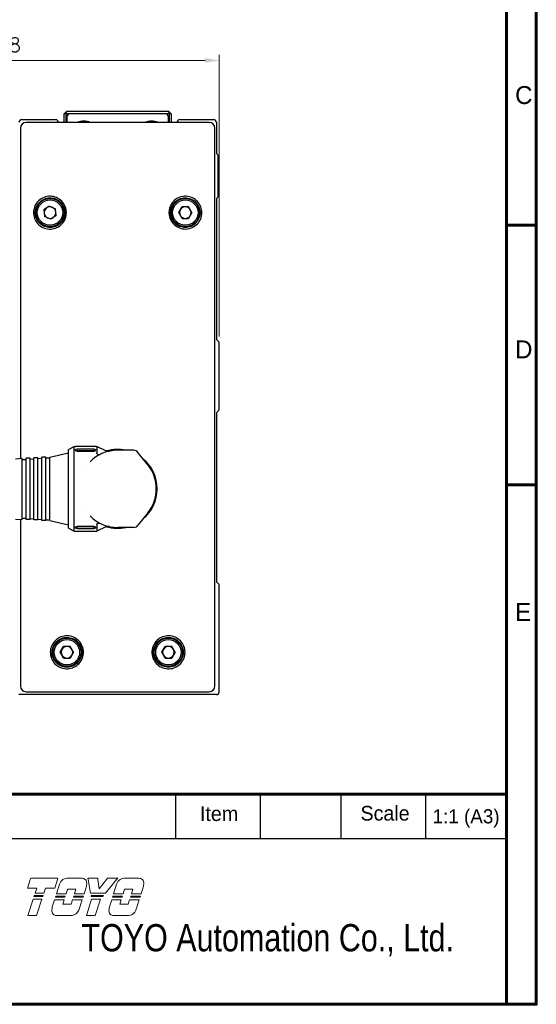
# Model space of a CAD drawing. Header units: millimetres. Extents: x 0 to 7391, y -1386 to 1502.
# Tile 105 of 127: x 6761 to 6853, y 652 to 826. Entities that reach past the tile are written whole.
import ezdxf
from ezdxf.enums import TextEntityAlignment as Align

# ---------------------------------------------------------------- set-up
doc = ezdxf.new("R2010")
doc.units = ezdxf.units.MM
doc.header["$LTSCALE"] = 0.5
doc.layers.add('AM_5', color=3, linetype='Continuous', lineweight=25)
doc.layers.add('可見 (ISO)', color=7, linetype='Continuous', lineweight=25)
doc.layers.add('BORDER', color=7, linetype='Continuous')
doc.layers.add('圖框', color=7, linetype='Continuous')
doc.styles.add('SEACAD_arial_ttf', font='arial.ttf', dxfattribs={"height": 0.2})
doc.styles.add('尺寸標註', font='romans.shx', dxfattribs={"bigfont": 'CHINESET.SHX'})
doc.styles.add('標題欄', font='txt')
doc.dimstyles.new('CNS1$0', dxfattribs={"dimtxt": 2.5, "dimasz": 2.5, "dimexe": 1, "dimexo": 1, "dimgap": 1.5, "dimtad": 1, "dimtoh": 1, "dimdec": 1, "dimdsep": 46, "dimtxsty": '尺寸標註', "dimcen": 0, "dimclrd": 2, "dimclre": 2, "dimclrt": 1, "dimadec": 0, "dimazin": 2, "dimtp": 0.1, "dimtm": 0.1, "dimtfac": 0.71, "dimtdec": 1, "dimtmove": 0, "dimatfit": 0, "dimfxl": 0, "dimlwd": 13, "dimlwe": 13, "dimarcsym": 0})

# ---------------------------------------------------------------- blocks, each defined once
blk = doc.blocks.new('A4-英文圖框-橫式')
at = {"layer": 'BORDER', "color": 123, "linetype": 'Continuous', "lineweight": 60, "ltscale": 25.4}
for p, q in [((2549.79, 183.5), (2549.79, -95.06)), ((2549.79, 43.16), (2555.09, 43.16)), ((2549.79, -2.91), (2555.09, -2.91)), ((2151.7, -57.78), (2549.79, -57.78))]:
    blk.add_line(p, q, dxfattribs=at)
at = {"layer": 'BORDER', "color": 60, "linetype": 'Continuous', "ltscale": 25.4}
for p, q in [((2491.17, -65.63), (2491.17, -57.78)), ((2506.17, -65.63), (2506.17, -57.78)), ((2520.48, -65.63), (2520.48, -57.78)), ((2535.48, -65.63), (2535.48, -57.78)), ((2151.7, -65.63), (2549.79, -65.63)), ((2364.21, -95.06), (2549.79, -95.06))]:
    blk.add_line(p, q, dxfattribs=at)
at = {"layer": 'BORDER', "color": 123, "linetype": 'Continuous', "lineweight": 60, "ltscale": 25.4}
blk.add_lwpolyline([(2151.7, 188.79), (2555.09, 188.79), (2555.09, -95.06), (2151.7, -95.06)], close=True, dxfattribs=at)
at = {"layer": '可見 (ISO)', "lineweight": 5}
for p, q in [((2464.86, -74.45), (2465.34, -72.94)), ((2465.42, -72.7), (2465.34, -72.94)), ((2465.42, -72.7), (2470.26, -72.7)), ((2470.18, -72.94), (2469.69, -74.45)), ((2470.18, -72.94), (2470.26, -72.7)), ((2471.8, -72.7), (2474.55, -72.7)), ((2475.55, -72.7), (2475.59, -72.94)), ((2475.55, -72.7), (2477.31, -72.7)), ((2476.04, -75.35), (2475.59, -72.94)), ((2477.34, -72.94), (2477.31, -72.7)), ((2477.34, -72.94), (2477.59, -74.57)), ((2477.59, -74.57), (2478.86, -72.94)), ((2480.66, -72.94), (2478.67, -75.35)), ((2479.05, -72.7), (2478.86, -72.94)), ((2479.05, -72.7), (2480.86, -72.7)), ((2480.66, -72.94), (2480.86, -72.7)), ((2481.92, -72.7), (2484.68, -72.7)), ((2466.49, -74.45), (2464.86, -74.45)), ((2466.2, -75.35), (2466.49, -74.45)), ((2468.06, -74.45), (2467.77, -75.35)), ((2469.69, -74.45), (2468.06, -74.45)), ((2469.97, -75.48), (2470.53, -73.73)), ((2471.95, -74.66), (2471.69, -75.48)), ((2473.43, -74.66), (2471.95, -74.66)), ((2473.17, -75.48), (2473.43, -74.66)), ((2475.2, -74.5), (2474.89, -75.48)), ((2480.09, -75.48), (2480.65, -73.73)), ((2482.08, -74.66), (2481.81, -75.48)), ((2483.55, -74.66), (2482.08, -74.66)), ((2483.29, -75.48), (2483.55, -74.66)), ((2485.33, -74.5), (2485.01, -75.48)), ((2464.9, -79.28), (2465.84, -76.38)), ((2465.84, -76.38), (2467.4, -76.38)), ((2465.99, -75.96), (2466.06, -75.75)), ((2467.55, -75.96), (2465.99, -75.96)), ((2466.06, -75.75), (2467.62, -75.75)), ((2467.77, -75.35), (2466.2, -75.35)), ((2467.4, -76.38), (2466.47, -79.28)), ((2467.62, -75.75), (2467.55, -75.96)), ((2469.25, -77.77), (2469.66, -76.5)), ((2469.66, -76.5), (2471.36, -76.5)), ((2469.79, -76.08), (2469.86, -75.88)), ((2471.49, -76.08), (2469.79, -76.08)), ((2469.86, -75.88), (2471.56, -75.88)), ((2471.69, -75.48), (2469.97, -75.48)), ((2471.36, -76.5), (2471.09, -77.31)), ((2471.56, -75.88), (2471.49, -76.08)), ((2472.57, -77.31), (2472.83, -76.5)), ((2472.83, -76.5), (2474.53, -76.5)), ((2472.99, -76.08), (2473.06, -75.88)), ((2474.69, -76.08), (2472.99, -76.08)), ((2473.06, -75.88), (2474.76, -75.88)), ((2474.89, -75.48), (2473.17, -75.48)), ((2474.53, -76.5), (2473.94, -78.35)), ((2474.76, -75.88), (2474.69, -76.08)), ((2475.3, -79.28), (2476.23, -76.38)), ((2478.67, -75.35), (2476.04, -75.35)), ((2476.16, -75.96), (2476.12, -75.75)), ((2476.12, -75.75), (2478.35, -75.75)), ((2478.18, -75.96), (2476.16, -75.96)), ((2476.23, -76.38), (2477.8, -76.38)), ((2477.8, -76.38), (2476.87, -79.28)), ((2478.35, -75.75), (2478.18, -75.96)), ((2479.37, -77.77), (2479.78, -76.5)), ((2479.78, -76.5), (2481.48, -76.5)), ((2479.92, -76.08), (2479.98, -75.88)), ((2481.61, -76.08), (2479.92, -76.08)), ((2479.98, -75.88), (2481.68, -75.88)), ((2481.81, -75.48), (2480.09, -75.48)), ((2481.48, -76.5), (2481.22, -77.31)), ((2481.68, -75.88), (2481.61, -76.08)), ((2482.69, -77.31), (2482.95, -76.5)), ((2482.95, -76.5), (2484.65, -76.5)), ((2483.11, -76.08), (2483.18, -75.88)), ((2484.81, -76.08), (2483.11, -76.08)), ((2483.18, -75.88), (2484.88, -75.88)), ((2485.01, -75.48), (2483.29, -75.48)), ((2484.65, -76.5), (2484.06, -78.35)), ((2484.88, -75.88), (2484.81, -76.08)), ((2471.09, -77.31), (2472.57, -77.31)), ((2481.22, -77.31), (2482.69, -77.31)), ((2466.47, -79.28), (2464.9, -79.28)), ((2472.78, -79.33), (2470.03, -79.33)), ((2476.87, -79.28), (2475.3, -79.28)), ((2482.91, -79.33), (2480.15, -79.33))]:
    blk.add_line(p, q, dxfattribs=at)
for centre, radius, start, end in [((2471.99, -74.24), 1.55, 123.3001, 160.8894), ((2474.52, -73.55), 0.85, 349.7215, 45.5037), ((2482.12, -74.24), 1.55, 123.3001, 160.8894), ((2484.64, -73.55), 0.85, 349.7215, 45.5037), ((2469.75, -73.08), 5.64, 345.4024, 353.6243), ((2479.87, -73.08), 5.64, 345.4024, 353.6243), ((2470.02, -78.48), 0.85, 172.7215, 270.3361), ((2474.81, -78.7), 5.64, 170.4732, 176.6243), ((2472.48, -77.8), 1.55, 281.1769, 339.4117), ((2484.93, -78.7), 5.64, 170.4732, 176.6243), ((2480.15, -78.48), 0.85, 172.7215, 270.3361), ((2482.61, -77.8), 1.55, 281.1769, 339.4117)]:
    blk.add_arc(centre, radius, start, end, dxfattribs=at)
for points, knots in [([(2471.14, -72.94), (2471.22, -72.89), (2471.31, -72.84), (2471.53, -72.75), (2471.66, -72.72), (2471.8, -72.7)], [0.7632588, 0.7632588, 0.7632588, 0.7632588, 0.8183582, 0.8183582, 0.8969132, 0.8969132, 0.8969132, 0.8969132]), ([(2475.11, -72.94), (2475.04, -72.87), (2474.94, -72.81), (2474.75, -72.73), (2474.65, -72.71), (2474.55, -72.7)], [0.3846511, 0.3846511, 0.3846511, 0.3846511, 0.4469665, 0.4469665, 0.5029651, 0.5029651, 0.5029651, 0.5029651]), ([(2481.26, -72.94), (2481.34, -72.89), (2481.43, -72.84), (2481.65, -72.75), (2481.79, -72.72), (2481.92, -72.7)], [0.7632591, 0.7632591, 0.7632591, 0.7632591, 0.8183584, 0.8183584, 0.8969135, 0.8969135, 0.8969135, 0.8969135]), ([(2485.23, -72.94), (2485.16, -72.87), (2485.06, -72.81), (2484.87, -72.73), (2484.77, -72.71), (2484.68, -72.7)], [0.3846512, 0.3846512, 0.3846512, 0.3846512, 0.4469719, 0.4469719, 0.5029651, 0.5029651, 0.5029651, 0.5029651])]:
    blk.add_open_spline(points, degree=3, knots=knots, dxfattribs=at)
at = {"color": 3, "style": '標題欄'}
for s, p in [('C', (2551.33, 64.66)), ('D', (2551.33, 19.54)), ('E', (2551.33, -27.06))]:
    blk.add_text(s, height=3.18, dxfattribs=at).set_placement(p)
at = {"color": 60, "style": '標題欄'}
for s, p in [('C', (2551.33, 64.66)), ('D', (2551.33, 19.54)), ('E', (2551.33, -27.06))]:
    blk.add_text(s, height=3.18, dxfattribs=at).set_placement(p)
at = {"layer": 'BORDER', "color": 7, "linetype": 'Continuous', "ltscale": 25.4, "style": 'SEACAD_arial_ttf', "width": 0.8}
blk.add_text('TOYO Automation Co., Ltd.', height=4.8353, dxfattribs=at).set_placement((2474.42, -80.83), align=Align.TOP_LEFT)
at = {"layer": '圖框', "style": '標題欄'}
for s, p in [('Item', (2495.44, -59.94)), ('Scale', (2523.91, -59.86))]:
    blk.add_text(s, height=2.605, dxfattribs=at).set_placement(p, align=Align.TOP_LEFT)
blk = doc.blocks.new('*D954')
at = {"layer": 'AM_5', "color": 2, "linetype": 'ByBlock', "lineweight": 13}
for p, q in [((6718.76, 748.59), (6718.76, 820.09)), ((6796.58, 770.09), (6796.58, 820.09)), ((6794.08, 819.09), (6721.26, 819.09))]:
    blk.add_line(p, q, dxfattribs=at)
at = {"layer": 'AM_5', "color": 2}
for points in [[(6721.26, 819.51), (6721.26, 818.68), (6718.76, 819.09)], [(6794.08, 819.51), (6794.08, 818.68), (6796.58, 819.09)]]:
    blk.add_solid(points, dxfattribs=at)
at = {"layer": 'Defpoints', "color": 0}
for p in [(6718.76, 819.09), (6796.58, 769.09), (6718.76, 747.59)]:
    blk.add_point(p, dxfattribs=at)
at = {"layer": 'AM_5', "color": 1, "insert": (6757.67, 821.84), "char_height": 2.5, "attachment_point": 5, "style": '尺寸標註'}
blk.add_mtext('77.8', dxfattribs=at)

msp = doc.modelspace()

# ---------------------------------------------------------------- linework, layer by layer
at = {"layer": '可見 (ISO)'}
for p, q in [((6769.576, 810.091), (6769.076, 809.591)), ((6769.076, 808.091), (6769.076, 809.591)), ((6769.376, 809.591), (6769.076, 809.591)), ((6769.376, 809.591), (6769.583, 810.091)), ((6770.076, 809.591), (6769.376, 809.591)), ((6769.376, 809.591), (6769.376, 808.091)), ((6769.576, 810.091), (6769.583, 810.091)), ((6769.576, 809.091), (6769.576, 808.091)), ((6769.583, 810.091), (6787.569, 810.091)), ((6787.076, 809.591), (6770.076, 809.591)), ((6787.776, 809.591), (6787.076, 809.591)), ((6787.569, 810.091), (6787.576, 810.091)), ((6787.776, 809.591), (6787.569, 810.091)), ((6788.076, 809.591), (6787.576, 810.091)), ((6787.576, 808.091), (6787.576, 809.091)), ((6787.776, 808.091), (6787.776, 809.591)), ((6788.076, 809.591), (6787.776, 809.591)), ((6788.076, 809.591), (6788.076, 808.091)), ((6761.326, 807.093), (6761.326, 748.516)), ((6761.576, 808.591), (6767.576, 808.591)), ((6794.827, 808.091), (6762.324, 808.091)), ((6789.576, 808.591), (6795.576, 808.591)), ((6795.826, 708.09), (6795.826, 807.093)), ((6796.076, 808.091), (6796.076, 802.591)), ((6796.376, 802.291), (6796.076, 802.591)), ((6796.376, 794.891), (6796.376, 802.291)), ((6796.076, 794.591), (6796.376, 794.891)), ((6766.455, 793.266), (6765.498, 792.574)), ((6766.455, 793.266), (6767.532, 792.783)), ((6789.395, 792.091), (6789.985, 793.114)), ((6791.166, 793.114), (6789.985, 793.114)), ((6791.756, 792.091), (6791.166, 793.114)), ((6796.076, 794.591), (6796.076, 769.591)), ((6765.498, 792.574), (6765.619, 791.399)), ((6766.697, 790.917), (6765.619, 791.399)), ((6767.653, 791.609), (6766.697, 790.917)), ((6767.653, 791.609), (6767.532, 792.783)), ((6789.985, 791.069), (6789.395, 792.091)), ((6791.756, 792.091), (6791.166, 791.069)), ((6789.985, 791.069), (6791.166, 791.069)), ((6796.576, 769.091), (6796.076, 769.591)), ((6796.576, 757.091), (6796.576, 769.091)), ((6796.076, 756.591), (6796.576, 757.091)), ((6796.076, 756.591), (6796.076, 726.591)), ((6766.536, 748.716), (6769.876, 749.466)), ((6769.876, 750.091), (6770.876, 750.591)), ((6769.876, 736.091), (6769.876, 750.091)), ((6770.876, 735.591), (6770.876, 750.591)), ((6770.876, 750.591), (6771.076, 750.591)), ((6774.176, 750.575), (6771.576, 750.575)), ((6771.576, 750.162), (6774.176, 750.162)), ((6774.176, 749.843), (6771.576, 749.843)), ((6774.176, 749.725), (6771.576, 749.725)), ((6774.676, 750.591), (6774.876, 750.591)), ((6774.876, 750.591), (6774.876, 749.454)), ((6776.474, 749.852), (6774.876, 750.591)), ((6781.394, 749.941), (6778.576, 749.941)), ((6783.932, 747.361), (6782.176, 749.565)), ((6760.449, 748.443), (6761.636, 748.541)), ((6761.636, 737.641), (6761.636, 748.541)), ((6761.636, 748.274), (6762.336, 748.323)), ((6762.336, 737.641), (6762.336, 748.541)), ((6763.036, 748.541), (6762.336, 748.541)), ((6763.036, 737.641), (6763.036, 748.541)), ((6763.036, 748.372), (6763.736, 748.421)), ((6763.736, 737.591), (6763.736, 748.591)), ((6764.436, 748.591), (6763.736, 748.591)), ((6764.436, 737.591), (6764.436, 748.591)), ((6764.436, 748.47), (6765.136, 748.518)), ((6765.136, 737.466), (6765.136, 748.716)), ((6765.836, 748.716), (6765.136, 748.716)), ((6765.836, 737.466), (6765.836, 748.716)), ((6765.836, 748.567), (6766.536, 748.616)), ((6766.536, 737.466), (6766.536, 748.716)), ((6774.876, 748.856), (6774.876, 748.856)), ((6772.981, 746.886), (6772.981, 746.886)), ((6772.981, 739.297), (6772.981, 739.297)), ((6760.449, 737.74), (6761.636, 737.641)), ((6761.326, 737.667), (6761.326, 708.09)), ((6761.636, 737.909), (6762.336, 737.86)), ((6763.036, 737.641), (6762.336, 737.641)), ((6763.036, 737.811), (6763.736, 737.762)), ((6764.436, 737.591), (6763.736, 737.591)), ((6764.436, 737.713), (6765.136, 737.664)), ((6765.836, 737.466), (6765.136, 737.466)), ((6765.836, 737.615), (6766.536, 737.566)), ((6766.536, 737.466), (6769.876, 736.716)), ((6774.876, 737.327), (6774.876, 737.327)), ((6783.932, 738.822), (6782.176, 736.618)), ((6769.876, 736.091), (6770.876, 735.591)), ((6770.876, 735.591), (6771.076, 735.591)), ((6771.576, 736.458), (6774.176, 736.458)), ((6774.176, 736.339), (6771.576, 736.339)), ((6774.176, 736.02), (6771.576, 736.02)), ((6771.576, 735.608), (6774.176, 735.608)), ((6774.676, 735.591), (6774.876, 735.591)), ((6774.876, 736.729), (6774.876, 735.591)), ((6776.474, 736.331), (6774.876, 735.591)), ((6781.394, 736.241), (6778.576, 736.241)), ((6796.576, 726.091), (6796.076, 726.591)), ((6796.576, 707.091), (6796.576, 726.091)), ((6768.395, 714.091), (6768.985, 715.114)), ((6770.166, 715.114), (6768.985, 715.114)), ((6770.756, 714.091), (6770.166, 715.114)), ((6786.395, 714.091), (6786.985, 715.114)), ((6788.166, 715.114), (6786.985, 715.114)), ((6788.756, 714.091), (6788.166, 715.114)), ((6768.985, 713.069), (6768.395, 714.091)), ((6768.985, 713.069), (6770.166, 713.069)), ((6770.756, 714.091), (6770.166, 713.069)), ((6786.985, 713.069), (6786.395, 714.091)), ((6786.985, 713.069), (6788.166, 713.069)), ((6788.756, 714.091), (6788.166, 713.069)), ((6796.076, 706.591), (6761.076, 706.591)), ((6762.324, 707.091), (6794.827, 707.091))]:
    msp.add_line(p, q, dxfattribs=at)
for centre, radius in [((6766.576, 792.091), 2.5), ((6766.576, 792.091), 2.25), ((6790.576, 792.091), 2.5), ((6790.576, 792.091), 2.25), ((6769.576, 714.091), 2.5), ((6769.576, 714.091), 2.25), ((6787.576, 714.091), 2.5), ((6787.576, 714.091), 2.25)]:
    msp.add_circle(centre, radius, dxfattribs=at)
for centre, radius, start, end in [((6770.076, 809.091), 0.5, 90, 180), ((6787.076, 809.091), 0.5, 0, 90), ((6761.576, 808.091), 0.5, 90, 180), ((6767.576, 808.091), 0.5, 0, 90), ((6772.576, 805.591), 2.75, 65.38002, 114.61998), ((6784.576, 805.591), 2.75, 65.38002, 114.61998), ((6789.576, 808.091), 0.5, 90, 180), ((6795.576, 808.091), 0.5, 0, 90), ((6766.576, 792.091), 1.022, 65.88405, 125.88405), ((6790.576, 792.091), 1.022, 90, 150), ((6790.576, 792.091), 1.022, 30, 90), ((6766.576, 792.091), 1.022, 125.88405, 185.88405), ((6766.576, 792.091), 1.022, 185.88405, 245.88405), ((6766.576, 792.091), 1.022, 5.88405, 65.88405), ((6766.576, 792.091), 1.022, 305.88405, 5.88405), ((6790.576, 792.091), 1.022, 150, 210), ((6790.576, 792.091), 1.022, 210, 270), ((6790.576, 792.091), 1.022, 270, 330), ((6790.576, 792.091), 1.022, 330, 30), ((6766.576, 792.091), 1.022, 245.88405, 305.88405), ((6778.576, 743.091), 6.85, 90, 135.75438), ((6778.576, 743.091), 7, 78.11736, 106.44361), ((6781.394, 748.941), 1, 38.55495, 90), ((6778.576, 743.091), 7, 309.56242, 50.43758), ((6778.576, 743.091), 6.85, 321.44505, 38.55495), ((6778.576, 743.091), 6.85, 224.24562, 270), ((6778.576, 743.091), 7, 253.55747, 281.88264), ((6781.394, 737.241), 1, 270, 321.44505), ((6769.576, 714.091), 1.022, 150, 210), ((6769.576, 714.091), 1.022, 90, 150), ((6769.576, 714.091), 1.022, 30, 90), ((6769.576, 714.091), 1.022, 330, 30), ((6787.576, 714.091), 1.022, 150, 210), ((6787.576, 714.091), 1.022, 90, 150), ((6787.576, 714.091), 1.022, 30, 90), ((6787.576, 714.091), 1.022, 330, 30), ((6769.576, 714.091), 1.022, 210, 270), ((6769.576, 714.091), 1.022, 270, 330), ((6787.576, 714.091), 1.022, 210, 270), ((6787.576, 714.091), 1.022, 270, 330), ((6796.076, 707.091), 0.5, 270, 0)]:
    msp.add_arc(centre, radius, start, end, dxfattribs=at)
for centre, major_axis, start_param, end_param in [((6762.327, 807.09), (-0.709, 0.709), 5.4991567, 7.0672139), ((6794.824, 807.09), (0.709, 0.709), 5.4991567, 7.0672139), ((6762.327, 708.093), (0.709, 0.709), 2.357564, 3.9256213), ((6794.824, 708.093), (-0.709, 0.709), 2.357564, 3.9256213)]:
    msp.add_ellipse(centre, major_axis=major_axis, ratio=0.9972647, start_param=start_param, end_param=end_param, dxfattribs=at)
for points, knots in [([(6763.668, 792.393), (6763.699, 792.693), (6763.778, 792.988), (6764.055, 793.615), (6764.277, 793.93), (6764.83, 794.458), (6765.158, 794.665), (6765.872, 794.941), (6766.252, 795.007), (6767.012, 794.989), (6767.385, 794.906), (6768.078, 794.603), (6768.39, 794.387), (6768.916, 793.846), (6769.124, 793.528), (6769.407, 792.827), (6769.479, 792.451), (6769.476, 792.073), (6769.475, 791.861), (6769.45, 791.65), (6769.356, 791.236), (6769.285, 791.034), (6769.031, 790.5), (6768.802, 790.193), (6768.238, 789.682), (6767.906, 789.483), (6767.185, 789.225), (6766.801, 789.169), (6766.036, 789.207), (6765.661, 789.301), (6764.974, 789.627), (6764.667, 789.854), (6764.162, 790.407), (6763.966, 790.727), (6763.705, 791.426), (6763.643, 791.797), (6763.656, 792.245), (6763.66, 792.319), (6763.668, 792.393)], [-0.8931262, -0.8931262, -0.8931262, -0.8931262, -0.801986, -0.801986, -0.6868647, -0.6868647, -0.570809, -0.570809, -0.455122, -0.455122, -0.3407191, -0.3407191, -0.2271409, -0.2271409, -0.1136647, -0.1136647, 0, 0, 0, 0.0636369, 0.0636369, 0.1277536, 0.1277536, 0.2420447, 0.2420447, 0.3574093, 0.3574093, 0.4735573, 0.4735573, 0.5894344, 0.5894344, 0.7035971, 0.7035971, 0.8156548, 0.8156548, 0.9278499, 0.9278499, 0.9501622, 0.9501622, 0.9501622, 0.9501622]), ([(6787.691, 792.398), (6787.715, 792.625), (6787.766, 792.848), (6787.969, 793.42), (6788.164, 793.748), (6788.672, 794.315), (6788.981, 794.546), (6789.671, 794.877), (6790.046, 794.973), (6790.812, 795.015), (6791.195, 794.96), (6791.914, 794.707), (6792.243, 794.512), (6792.804, 794.012), (6793.032, 793.714), (6793.363, 793.046), (6793.463, 792.683), (6793.491, 792.311), (6793.507, 792.096), (6793.499, 791.881), (6793.437, 791.455), (6793.381, 791.245), (6793.167, 790.691), (6792.964, 790.37), (6792.443, 789.819), (6792.128, 789.596), (6791.43, 789.283), (6791.053, 789.197), (6790.289, 789.175), (6789.909, 789.239), (6789.198, 789.509), (6788.873, 789.711), (6788.321, 790.227), (6788.098, 790.536), (6787.784, 791.219), (6787.695, 791.587), (6787.671, 792.108), (6787.676, 792.254), (6787.691, 792.398)], [-0.867687, -0.867687, -0.867687, -0.867687, -0.7991376, -0.7991376, -0.6854219, -0.6854219, -0.5705372, -0.5705372, -0.454665, -0.454665, -0.3387435, -0.3387435, -0.2242665, -0.2242665, -0.1120817, -0.1120817, 0, 0, 0, 0.0644686, 0.0644686, 0.1294402, 0.1294402, 0.2428392, 0.2428392, 0.3580836, 0.3580836, 0.473839, 0.473839, 0.5890656, 0.5890656, 0.7032833, 0.7032833, 0.8164882, 0.8164882, 0.9289515, 0.9289515, 0.972677, 0.972677, 0.972677, 0.972677]), ([(6763.977, 792.364), (6763.949, 792.093), (6763.963, 791.818), (6764.089, 791.217), (6764.223, 790.901), (6764.508, 790.478), (6764.617, 790.345), (6764.86, 790.104), (6764.992, 789.995), (6765.277, 789.805), (6765.429, 789.724), (6765.748, 789.592), (6765.914, 789.542), (6766.36, 789.453), (6766.644, 789.443), (6767.204, 789.514), (6767.476, 789.594), (6767.732, 789.717), (6768.04, 789.865), (6768.317, 790.071), (6768.774, 790.578), (6768.952, 790.873), (6769.184, 791.514), (6769.236, 791.854), (6769.21, 792.536), (6769.13, 792.872), (6768.918, 793.337), (6768.833, 793.485), (6768.535, 793.902), (6768.283, 794.14), (6767.701, 794.505), (6767.377, 794.629), (6766.699, 794.745), (6766.352, 794.736), (6765.681, 794.585), (6765.363, 794.444), (6764.801, 794.049), (6764.562, 793.799), (6764.193, 793.22), (6764.066, 792.899), (6763.993, 792.496), (6763.984, 792.43), (6763.977, 792.364)], [1.1030973, 1.1030973, 1.1030973, 1.1030973, 1.1852293, 1.1852293, 1.2874594, 1.2874594, 1.3390779, 1.3390779, 1.3907537, 1.3907537, 1.4426774, 1.4426774, 1.4950724, 1.4950724, 1.5804341, 1.5804341, 1.6658037, 1.6658037, 1.6658037, 1.7689256, 1.7689256, 1.8713092, 1.8713092, 1.9735169, 1.9735169, 2.0761569, 2.0761569, 2.1272019, 2.1272019, 2.2304184, 2.2304184, 2.3341756, 2.3341756, 2.4383781, 2.4383781, 2.5423723, 2.5423723, 2.6460268, 2.6460268, 2.7489249, 2.7489249, 2.768901, 2.768901, 2.768901, 2.768901]), ([(6787.941, 792.37), (6787.93, 792.264), (6787.925, 792.158), (6787.929, 791.883), (6787.948, 791.715), (6788.018, 791.382), (6788.069, 791.218), (6788.202, 790.905), (6788.284, 790.756), (6788.474, 790.473), (6788.584, 790.341), (6788.949, 789.979), (6789.237, 789.788), (6789.872, 789.526), (6790.213, 789.458), (6790.903, 789.458), (6791.246, 789.526), (6791.747, 789.734), (6791.919, 789.83), (6792.239, 790.056), (6792.385, 790.187), (6792.516, 790.334), (6792.744, 790.588), (6792.921, 790.885), (6793.149, 791.527), (6793.2, 791.865), (6793.171, 792.543), (6793.092, 792.875), (6792.811, 793.492), (6792.613, 793.77), (6792.12, 794.237), (6791.829, 794.422), (6791.19, 794.671), (6790.846, 794.732), (6790.154, 794.717), (6789.813, 794.641), (6789.179, 794.361), (6788.894, 794.161), (6788.418, 793.662), (6788.232, 793.37), (6788.021, 792.831), (6787.966, 792.602), (6787.941, 792.37)], [0.9988743, 0.9988743, 0.9988743, 0.9988743, 1.0307821, 1.0307821, 1.0813894, 1.0813894, 1.1328526, 1.1328526, 1.1837396, 1.1837396, 1.2352453, 1.2352453, 1.3384729, 1.3384729, 1.4425993, 1.4425993, 1.5473952, 1.5473952, 1.6067124, 1.6067124, 1.6659389, 1.6659389, 1.6659389, 1.768983, 1.768983, 1.8707809, 1.8707809, 1.9724943, 1.9724943, 2.0744606, 2.0744606, 2.1776379, 2.1776379, 2.2822147, 2.2822147, 2.3869828, 2.3869828, 2.4910933, 2.4910933, 2.5943256, 2.5943256, 2.6648132, 2.6648132, 2.6648132, 2.6648132]), ([(6771.576, 750.575), (6771.513, 750.575), (6771.446, 750.576), (6771.323, 750.579), (6771.267, 750.581), (6771.178, 750.585), (6771.139, 750.587), (6771.088, 750.591), (6771.076, 750.591), (6771.076, 750.591)], [0, 0, 0, 0, 0.018840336, 0.018840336, 0.037680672, 0.037680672, 0.056520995, 0.056520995, 0.075361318, 0.075361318, 0.075361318, 0.075361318]), ([(6771.576, 749.725), (6771.511, 749.725), (6771.443, 749.732), (6771.32, 749.759), (6771.265, 749.778), (6771.177, 749.823), (6771.139, 749.85), (6771.088, 749.908), (6771.076, 749.938), (6771.076, 749.992), (6771.088, 750.02), (6771.138, 750.07), (6771.177, 750.092), (6771.266, 750.125), (6771.321, 750.139), (6771.445, 750.158), (6771.512, 750.162), (6771.576, 750.162)], [0, 0, 0, 0, 0.01933817, 0.01933817, 0.03867634, 0.03867634, 0.05906106, 0.05906106, 0.07944578, 0.07944578, 0.0994875, 0.0994875, 0.11952922, 0.11952922, 0.13862872, 0.13862872, 0.15772823, 0.15772823, 0.15772823, 0.15772823]), ([(6771.576, 749.843), (6771.512, 749.843), (6771.444, 749.839), (6771.328, 749.82), (6771.278, 749.808), (6771.237, 749.793)], [0.158427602, 0.158427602, 0.158427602, 0.158427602, 0.177552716, 0.177552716, 0.194605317, 0.194605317, 0.194605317, 0.194605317]), ([(6774.676, 750.591), (6774.676, 750.591), (6774.663, 750.591), (6774.612, 750.587), (6774.574, 750.585), (6774.485, 750.581), (6774.429, 750.579), (6774.305, 750.576), (6774.239, 750.575), (6774.176, 750.575)], [0.226083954, 0.226083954, 0.226083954, 0.226083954, 0.244924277, 0.244924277, 0.2637646, 0.2637646, 0.282604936, 0.282604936, 0.301445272, 0.301445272, 0.301445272, 0.301445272]), ([(6774.176, 750.162), (6774.238, 750.162), (6774.305, 750.158), (6774.426, 750.14), (6774.481, 750.127), (6774.571, 750.094), (6774.611, 750.071), (6774.663, 750.021), (6774.676, 749.992), (6774.676, 749.937), (6774.663, 749.906), (6774.61, 749.847), (6774.57, 749.819), (6774.479, 749.776), (6774.425, 749.757), (6774.305, 749.731), (6774.238, 749.725), (6774.176, 749.725)], [0.15772076, 0.15772076, 0.15772076, 0.15772076, 0.17645465, 0.17645465, 0.19518854, 0.19518854, 0.21559516, 0.21559516, 0.23600179, 0.23600179, 0.25692467, 0.25692467, 0.27784756, 0.27784756, 0.29664454, 0.29664454, 0.31544152, 0.31544152, 0.31544152, 0.31544152]), ([(6774.515, 749.793), (6774.473, 749.808), (6774.421, 749.821), (6774.304, 749.839), (6774.238, 749.843), (6774.176, 749.843)], [0.12226327, 0.12226327, 0.12226327, 0.12226327, 0.139703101, 0.139703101, 0.158427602, 0.158427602, 0.158427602, 0.158427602]), ([(6774.996, 749.256), (6774.972, 749.267), (6774.953, 749.281), (6774.92, 749.313), (6774.908, 749.331), (6774.881, 749.383), (6774.876, 749.42), (6774.876, 749.454)], [0.000001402, 0.000001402, 0.000001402, 0.000001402, 0.00932853, 0.00932853, 0.019592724, 0.019592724, 0.03886697, 0.03886697, 0.03886697, 0.03886697]), ([(6776.474, 749.852), (6776.572, 749.806), (6776.678, 749.777), (6776.839, 749.759), (6776.893, 749.758), (6776.974, 749.762), (6777.001, 749.764), (6777.038, 749.769), (6777.048, 749.771), (6777.065, 749.774), (6777.073, 749.775), (6777.082, 749.777), (6777.084, 749.777), (6777.087, 749.778), (6777.088, 749.778), (6777.091, 749.779), (6777.092, 749.779), (6777.093, 749.779), (6777.094, 749.779), (6777.097, 749.78), (6777.098, 749.78), (6777.099, 749.78), (6777.099, 749.78), (6777.099, 749.78)], [0, 0, 0, 0, 0.032385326, 0.032385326, 0.048482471, 0.048482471, 0.05661557, 0.05661557, 0.059663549, 0.059663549, 0.061951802, 0.061951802, 0.062566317, 0.062566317, 0.062967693, 0.062967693, 0.063371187, 0.063371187, 0.063774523, 0.063774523, 0.065416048, 0.065416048, 0.066410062, 0.066410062, 0.066410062, 0.066410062]), ([(6777.101, 749.781), (6777.101, 749.781), (6777.1, 749.781), (6777.096, 749.78), (6777.087, 749.778), (6777.074, 749.775)], [0.074695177, 0.074695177, 0.074695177, 0.074695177, 0.086204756, 0.086204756, 0.126105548, 0.126105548, 0.126105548, 0.126105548]), ([(6774.996, 749.256), (6775.092, 749.209), (6775.188, 749.183), (6775.362, 749.176), (6775.439, 749.189), (6775.519, 749.222), (6775.529, 749.227), (6775.539, 749.232)], [0.000001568, 0.000001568, 0.000001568, 0.000001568, 0.037733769, 0.037733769, 0.070683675, 0.070683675, 0.075426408, 0.075426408, 0.075426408, 0.075426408]), ([(6771.576, 736.02), (6771.512, 736.02), (6771.445, 736.025), (6771.321, 736.043), (6771.266, 736.057), (6771.177, 736.091), (6771.138, 736.113), (6771.088, 736.163), (6771.076, 736.191), (6771.076, 736.245), (6771.088, 736.275), (6771.139, 736.333), (6771.177, 736.36), (6771.265, 736.404), (6771.32, 736.424), (6771.443, 736.451), (6771.511, 736.458), (6771.576, 736.458)], [0, 0, 0, 0, 0.01909951, 0.01909951, 0.03819901, 0.03819901, 0.05824073, 0.05824073, 0.07828245, 0.07828245, 0.09866717, 0.09866717, 0.11905189, 0.11905189, 0.13839006, 0.13839006, 0.15772823, 0.15772823, 0.15772823, 0.15772823]), ([(6771.076, 735.591), (6771.076, 735.591), (6771.088, 735.592), (6771.139, 735.595), (6771.178, 735.598), (6771.267, 735.602), (6771.323, 735.604), (6771.446, 735.607), (6771.513, 735.608), (6771.576, 735.608)], [0.075361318, 0.075361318, 0.075361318, 0.075361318, 0.094201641, 0.094201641, 0.113041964, 0.113041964, 0.1318823, 0.1318823, 0.150722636, 0.150722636, 0.150722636, 0.150722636]), ([(6771.237, 736.39), (6771.278, 736.375), (6771.328, 736.362), (6771.444, 736.344), (6771.512, 736.339), (6771.576, 736.339)], [0.280686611, 0.280686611, 0.280686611, 0.280686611, 0.297739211, 0.297739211, 0.316864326, 0.316864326, 0.316864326, 0.316864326]), ([(6774.176, 736.458), (6774.238, 736.458), (6774.305, 736.451), (6774.425, 736.426), (6774.479, 736.407), (6774.57, 736.364), (6774.61, 736.335), (6774.663, 736.276), (6774.676, 736.245), (6774.676, 736.19), (6774.663, 736.162), (6774.611, 736.112), (6774.571, 736.089), (6774.481, 736.056), (6774.426, 736.043), (6774.305, 736.025), (6774.238, 736.02), (6774.176, 736.02)], [0.15772076, 0.15772076, 0.15772076, 0.15772076, 0.17651774, 0.17651774, 0.19531472, 0.19531472, 0.2162376, 0.2162376, 0.23716049, 0.23716049, 0.25756711, 0.25756711, 0.27797373, 0.27797373, 0.29670763, 0.29670763, 0.31544152, 0.31544152, 0.31544152, 0.31544152]), ([(6774.176, 736.339), (6774.238, 736.339), (6774.304, 736.344), (6774.421, 736.362), (6774.473, 736.375), (6774.515, 736.39)], [0, 0, 0, 0, 0.018724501, 0.018724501, 0.036164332, 0.036164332, 0.036164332, 0.036164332]), ([(6774.176, 735.608), (6774.239, 735.608), (6774.305, 735.607), (6774.429, 735.604), (6774.485, 735.602), (6774.574, 735.598), (6774.612, 735.595), (6774.663, 735.592), (6774.676, 735.591), (6774.676, 735.591)], [0.150722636, 0.150722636, 0.150722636, 0.150722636, 0.169562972, 0.169562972, 0.188403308, 0.188403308, 0.207243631, 0.207243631, 0.226083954, 0.226083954, 0.226083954, 0.226083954]), ([(6774.876, 736.729), (6774.876, 736.763), (6774.881, 736.8), (6774.908, 736.852), (6774.92, 736.87), (6774.953, 736.902), (6774.972, 736.915), (6774.996, 736.927)], [0.000003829, 0.000003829, 0.000003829, 0.000003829, 0.019270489, 0.019270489, 0.029540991, 0.029540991, 0.038873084, 0.038873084, 0.038873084, 0.038873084]), ([(6774.996, 736.927), (6775.092, 736.974), (6775.188, 736.999), (6775.362, 737.007), (6775.439, 736.994), (6775.519, 736.961), (6775.529, 736.956), (6775.539, 736.951)], [-0.070670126, -0.070670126, -0.070670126, -0.070670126, -0.032952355, -0.032952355, 0, 0, 0.004719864, 0.004719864, 0.004719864, 0.004719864]), ([(6777.099, 736.402), (6777.099, 736.402), (6777.099, 736.402), (6777.1, 736.402), (6777.1, 736.402), (6777.1, 736.402), (6777.101, 736.402), (6777.101, 736.402), (6777.102, 736.402), (6777.103, 736.401), (6777.104, 736.401), (6777.106, 736.401), (6777.106, 736.401), (6777.106, 736.401), (6777.106, 736.401), (6777.105, 736.401), (6777.105, 736.401), (6777.104, 736.401), (6777.103, 736.401), (6777.103, 736.402), (6777.102, 736.402), (6777.102, 736.402), (6777.101, 736.402), (6777.1, 736.402), (6777.098, 736.403), (6777.09, 736.404), (6777.084, 736.406), (6777.067, 736.409), (6777.057, 736.41), (6777.026, 736.415), (6777.005, 736.418), (6776.943, 736.423), (6776.902, 736.425), (6776.728, 736.419), (6776.594, 736.387), (6776.474, 736.331)], [0, 0, 0, 0, 0.000292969, 0.000292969, 0.001269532, 0.001269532, 0.00322266, 0.00322266, 0.007128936, 0.007128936, 0.014941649, 0.014941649, 0.025539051, 0.025539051, 0.030589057, 0.030589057, 0.031581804, 0.031581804, 0.031829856, 0.031829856, 0.031952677, 0.031952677, 0.032075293, 0.032075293, 0.032567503, 0.032567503, 0.034521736, 0.034521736, 0.037656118, 0.037656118, 0.043904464, 0.043904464, 0.056226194, 0.056226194, 0.096055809, 0.096055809, 0.096055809, 0.096055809]), ([(6766.647, 714.397), (6766.679, 714.702), (6766.759, 715.001), (6767.04, 715.633), (6767.265, 715.95), (6767.823, 716.48), (6768.152, 716.688), (6768.87, 716.963), (6769.252, 717.03), (6770.016, 717.011), (6770.391, 716.929), (6771.088, 716.625), (6771.404, 716.407), (6771.936, 715.861), (6772.146, 715.539), (6772.432, 714.831), (6772.504, 714.453), (6772.501, 714.07), (6772.5, 713.855), (6772.474, 713.642), (6772.378, 713.224), (6772.306, 713.02), (6772.048, 712.482), (6771.818, 712.173), (6771.248, 711.66), (6770.914, 711.461), (6770.189, 711.202), (6769.803, 711.146), (6769.034, 711.184), (6768.657, 711.279), (6767.965, 711.607), (6767.655, 711.835), (6767.144, 712.394), (6766.946, 712.717), (6766.683, 713.424), (6766.621, 713.8), (6766.634, 714.251), (6766.639, 714.324), (6766.647, 714.397)], [-0.8989683, -0.8989683, -0.8989683, -0.8989683, -0.8064955, -0.8064955, -0.690772, -0.690772, -0.5744626, -0.5744626, -0.4585644, -0.4585644, -0.3438368, -0.3438368, -0.2293839, -0.2293839, -0.1148488, -0.1148488, 0, 0, 0, 0.0643692, 0.0643692, 0.129241, 0.129241, 0.2443275, 0.2443275, 0.3600706, 0.3600706, 0.4763878, 0.4763878, 0.5925629, 0.5925629, 0.7074222, 0.7074222, 0.8205929, 0.8205929, 0.9340939, 0.9340939, 0.9561449, 0.9561449, 0.9561449, 0.9561449]), ([(6766.957, 714.368), (6766.922, 714.033), (6766.951, 713.696), (6767.135, 713.042), (6767.292, 712.733), (6767.713, 712.192), (6767.975, 711.965), (6768.554, 711.632), (6768.863, 711.523), (6769.505, 711.424), (6769.833, 711.433), (6770.151, 711.502), (6770.488, 711.576), (6770.809, 711.715), (6771.378, 712.108), (6771.621, 712.359), (6771.999, 712.941), (6772.129, 713.267), (6772.255, 713.945), (6772.251, 714.291), (6772.112, 714.964), (6771.978, 715.285), (6771.689, 715.713), (6771.58, 715.846), (6771.337, 716.088), (6771.205, 716.197), (6770.92, 716.388), (6770.767, 716.47), (6770.45, 716.602), (6770.287, 716.653), (6769.95, 716.722), (6769.777, 716.74), (6769.258, 716.742), (6768.915, 716.676), (6768.433, 716.481), (6768.28, 716.4), (6767.992, 716.21), (6767.859, 716.103), (6767.675, 715.923), (6767.616, 715.859), (6767.451, 715.661), (6767.353, 715.519), (6767.104, 715.066), (6766.999, 714.734), (6766.959, 714.383), (6766.958, 714.375), (6766.957, 714.368)], [1.1690049, 1.1690049, 1.1690049, 1.1690049, 1.2699101, 1.2699101, 1.3729962, 1.3729962, 1.4763486, 1.4763486, 1.5743644, 1.5743644, 1.6723624, 1.6723624, 1.6723624, 1.7764402, 1.7764402, 1.8804198, 1.8804198, 1.9847127, 1.9847127, 2.0875362, 2.0875362, 2.1909075, 2.1909075, 2.2425978, 2.2425978, 2.2938547, 2.2938547, 2.345869, 2.345869, 2.3972562, 2.3972562, 2.4494346, 2.4494346, 2.553844, 2.553844, 2.6061537, 2.6061537, 2.6576669, 2.6576669, 2.6836607, 2.6836607, 2.7353451, 2.7353451, 2.8391164, 2.8391164, 2.8413673, 2.8413673, 2.8413673, 2.8413673]), ([(6784.667, 714.401), (6784.699, 714.709), (6784.781, 715.01), (6785.066, 715.642), (6785.29, 715.957), (6785.849, 716.485), (6786.178, 716.691), (6786.896, 716.965), (6787.279, 717.03), (6788.046, 717.01), (6788.422, 716.926), (6789.12, 716.618), (6789.435, 716.398), (6789.963, 715.851), (6790.171, 715.529), (6790.453, 714.824), (6790.524, 714.446), (6790.521, 714.066), (6790.519, 713.852), (6790.494, 713.639), (6790.397, 713.222), (6790.325, 713.018), (6790.067, 712.48), (6789.835, 712.17), (6789.263, 711.656), (6788.928, 711.457), (6788.201, 711.201), (6787.816, 711.145), (6787.049, 711.186), (6786.673, 711.28), (6785.983, 711.608), (6785.674, 711.836), (6785.162, 712.396), (6784.964, 712.721), (6784.701, 713.431), (6784.639, 713.809), (6784.654, 714.26), (6784.659, 714.331), (6784.667, 714.401)], [-0.8988398, -0.8988398, -0.8988398, -0.8988398, -0.8056282, -0.8056282, -0.6903647, -0.6903647, -0.5745873, -0.5745873, -0.4586083, -0.4586083, -0.3431619, -0.3431619, -0.2284484, -0.2284484, -0.1142024, -0.1142024, 0, 0, 0, 0.0642778, 0.0642778, 0.1290086, 0.1290086, 0.2445299, 0.2445299, 0.3609285, 0.3609285, 0.4771321, 0.4771321, 0.5927047, 0.5927047, 0.7072213, 0.7072213, 0.8206649, 0.8206649, 0.9346964, 0.9346964, 0.956054, 0.956054, 0.956054, 0.956054]), ([(6784.93, 714.372), (6784.918, 714.264), (6784.914, 714.156), (6784.918, 713.878), (6784.937, 713.709), (6785.044, 713.204), (6785.181, 712.883), (6785.473, 712.455), (6785.584, 712.323), (6785.953, 711.96), (6786.244, 711.768), (6786.884, 711.507), (6787.227, 711.441), (6787.92, 711.444), (6788.263, 711.513), (6788.764, 711.723), (6788.936, 711.819), (6789.256, 712.046), (6789.403, 712.178), (6789.533, 712.324), (6789.763, 712.58), (6789.94, 712.879), (6790.17, 713.525), (6790.221, 713.867), (6790.191, 714.551), (6790.11, 714.887), (6789.896, 715.353), (6789.81, 715.501), (6789.508, 715.92), (6789.253, 716.158), (6788.666, 716.524), (6788.338, 716.648), (6787.654, 716.761), (6787.305, 716.751), (6786.633, 716.596), (6786.317, 716.454), (6785.756, 716.058), (6785.516, 715.807), (6785.146, 715.227), (6785.019, 714.903), (6784.946, 714.5), (6784.937, 714.436), (6784.93, 714.372)], [1.0027758, 1.0027758, 1.0027758, 1.0027758, 1.0351793, 1.0351793, 1.0862022, 1.0862022, 1.1899887, 1.1899887, 1.2418175, 1.2418175, 1.3455533, 1.3455533, 1.4498027, 1.4498027, 1.554437, 1.554437, 1.6136335, 1.6136335, 1.6727457, 1.6727457, 1.6727457, 1.7761967, 1.7761967, 1.8789031, 1.8789031, 1.9817056, 1.9817056, 2.0329675, 2.0329675, 2.1370348, 2.1370348, 2.2416994, 2.2416994, 2.3460664, 2.3460664, 2.4493464, 2.4493464, 2.5526127, 2.5526127, 2.6561611, 2.6561611, 2.6755215, 2.6755215, 2.6755215, 2.6755215])]:
    msp.add_open_spline(points, degree=3, knots=knots, dxfattribs=at)
msp.add_open_spline([(6775.283, 737.003), (6775.283, 737.003), (6775.283, 737.003), (6775.283, 737.003)], degree=3, dxfattribs=at)

# ---------------------------------------------------------------- block references
msp.add_blockref('A4-英文圖框-橫式', (4297.732, 746.703))

# ---------------------------------------------------------------- texts
at = {"layer": '圖框', "style": '標題欄'}
msp.add_text('1:1 (A3)', height=2.5, dxfattribs=at).set_placement((6840.367, 684.995), align=Align.MIDDLE_CENTER)

# ---------------------------------------------------------------- dimensions: what is measured, and where the dimension line sits
at = {"layer": 'AM_5'}
dim = msp.add_linear_dim(base=(6718.762, 819.093), p1=(6796.576, 769.091), p2=(6718.762, 747.591), dimstyle='CNS1$0', override={"dimdec": 1, "dimarcsym": 1}, dxfattribs=at)
dim.commit()
dim.dimension.update_dxf_attribs({"geometry": '*D954', "text_midpoint": (6757.669, 821.843)})

doc.saveas('drawing.dxf')
